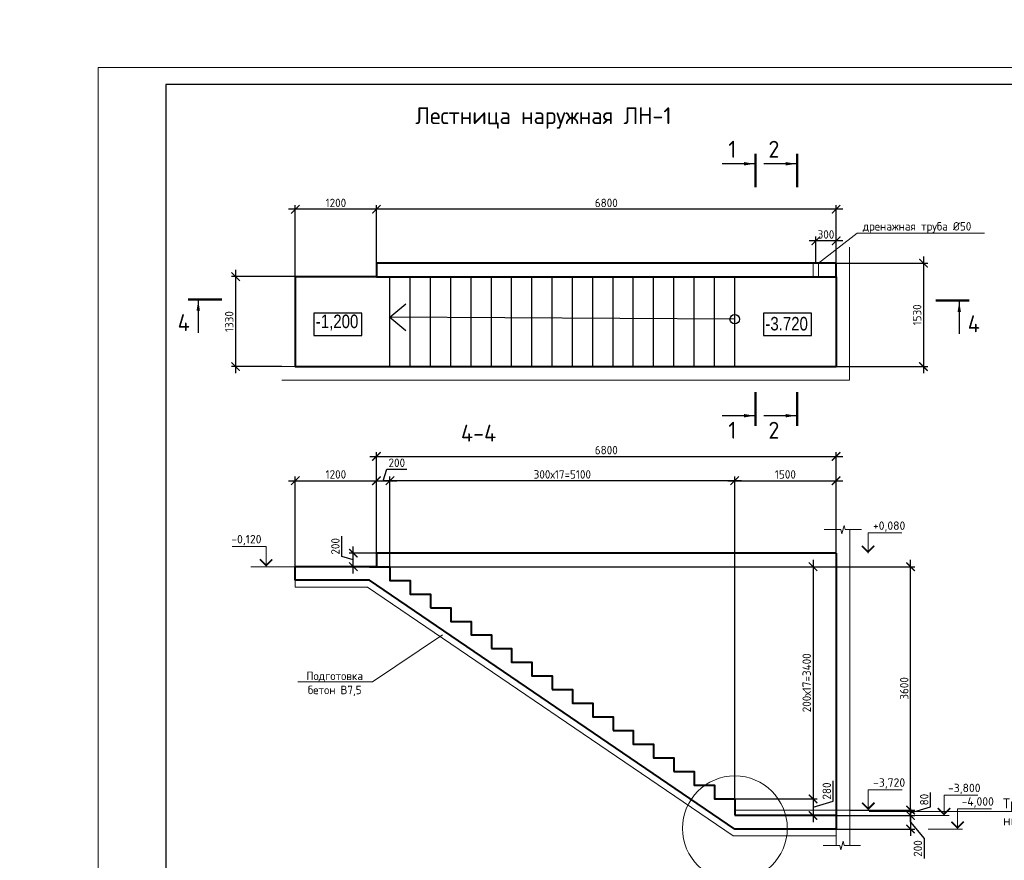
# Model space of a CAD drawing. Header units: millimetres. Extents: x 130535 to 1380046, y -231620 to 121434.
# Tile 51 of 135: x 472372 to 501503, y 10755 to 35624. Entities that reach past the tile are written whole.
import ezdxf
from ezdxf import colors
from ezdxf.entities.mleader import LeaderData, LeaderLine
from ezdxf.enums import TextEntityAlignment as Align
from ezdxf.math import Vec2, Vec3

# ---------------------------------------------------------------- set-up
doc = ezdxf.new("R2010")
doc.units = ezdxf.units.MM
doc.linetypes.add('DASHED', pattern=[7, 5, -2, 0])
doc.layers.get('DEFPOINTS').update_dxf_attribs({"lineweight": 0})
for name, color, linetype, lineweight in [('!PIARENA-KR-ADDITIONAL TEXT_ВЫНОСКИ', 7, 'Continuous', 13), ('РАЗМЕРЫ', 7, 'Continuous', 9), ('Разрез жилая часть$0$Отметки', 7, 'Continuous', 20), ('Символы 0.20', 7, 'Continuous', 20), ('стены монолит', 7, 'Continuous', 40), ('Тонкая', 7, 'Continuous', 20), ('ТОНКИЕ', 7, 'Continuous', 9), ('Штриховая 0.20', 7, 'DASHED', 20)]:
    doc.layers.add(name, color=color, linetype=linetype, lineweight=lineweight)
doc.layers.add('ТОЛСТЫЕ_ОСНОВНЫЕ', color=7, linetype='Continuous')
doc.styles.add('!Main', font='isocpeui.ttf')
doc.styles.add('Century Gothic', font='GOTHIC.TTF')
doc.styles.add('GOST-2.304_Type-B', font='GOST_Common.ttf')
doc.styles.add('ГОСТ', font='isocpeur.TTF')
doc.dimstyles.new('СПДС', dxfattribs={"dimscale": 100, "dimtxt": 2.5, "dimasz": 2.5, "dimexe": 1.25, "dimexo": 0, "dimtad": 1, "dimdec": 0, "dimtxsty": 'GOST-2.304_Type-B', "dimblk": 'ARCHTICK', "dimcen": 2.5, "dimdle": 2, "dimadec": 0, "dimazin": 2, "dimtfac": 0.75, "dimtdec": 0, "dimtmove": 1, "dimatfit": 3, "dimfxl": 1, "dimtolj": 1, "dimarcsym": 1})

# ---------------------------------------------------------------- blocks, each defined once
blk = doc.blocks.new('*U1407')
at = {"layer": 'ТОЛСТЫЕ_ОСНОВНЫЕ'}
blk.add_lwpolyline([(20, 5), (589, 5), (589, 415), (20, 415)], close=True, dxfattribs=at)
at = {"layer": 'ТОНКИЕ'}
blk.add_lwpolyline([(0, 0), (594, 0), (594, 420), (0, 420)], close=True, dxfattribs=at)
blk = doc.blocks.new('*U1408')
at = {"layer": 'ТОЛСТЫЕ_ОСНОВНЫЕ'}
blk.add_lwpolyline([(20, 5), (589, 5), (589, 415), (20, 415)], close=True, dxfattribs=at)
at = {"layer": 'ТОНКИЕ'}
blk.add_lwpolyline([(0, 0), (594, 0), (594, 420), (0, 420)], close=True, dxfattribs=at)
blk = doc.blocks.new('_ArchTick')
at = {"color": 0, "linetype": 'ByBlock', "const_width": 0.15}
blk.add_lwpolyline([(-0.5, -0.5), (0.5, 0.5)], dxfattribs=at)
blk = doc.blocks.new('*D243')
at = {"layer": 'DEFPOINTS', "color": 0, "linetype": 'Continuous', "lineweight": 0, "transparency": 16777216}
for p in [(495031, 12081), (495031, 11681, -350), (498729, 11681)]:
    blk.add_point(p, dxfattribs=at)
at = {"layer": 'РАЗМЕРЫ', "color": 0, "linetype": 'Continuous', "lineweight": -2, "transparency": 16777216}
for p, q in [((498729, 12281), (498729, 11481)), ((495031, 12081), (498854, 12081)), ((495031, 11681), (498854, 11681)), ((498729, 11881), (499135, 11404)), ((499135, 11404), (499135, 10804))]:
    blk.add_line(p, q, dxfattribs=at)
at = {"layer": 'РАЗМЕРЫ', "color": 0, "linetype": 'Continuous', "lineweight": -2, "transparency": 16777216, "xscale": 250, "yscale": 250, "zscale": 250}
for p, rotation in [((498729, 12081), 90), ((498729, 11681), 270)]:
    blk.add_blockref('_ArchTick', p, dxfattribs=dict(at, rotation=rotation))
at = {"layer": 'РАЗМЕРЫ', "color": 0, "linetype": 'Continuous', "lineweight": 0, "transparency": 16777216, "insert": (498947, 11104), "char_height": 250, "attachment_point": 5, "rotation": 90, "style": 'GOST-2.304_Type-B'}
blk.add_mtext('\\A1;200', dxfattribs=at)
blk = doc.blocks.new('*D212')
at = {"layer": 'DEFPOINTS', "color": 0, "linetype": 'Continuous', "lineweight": 0, "transparency": 16777216}
for p in [(495970, 19441, 700), (498729, 19441), (496931, 12241, 767)]:
    blk.add_point(p, dxfattribs=at)
at = {"layer": 'РАЗМЕРЫ', "color": 0, "linetype": 'Continuous', "lineweight": -2, "transparency": 16777216}
for p, q in [((498729, 12041), (498729, 19641)), ((495970, 19441), (498854, 19441)), ((496931, 12241), (498854, 12241))]:
    blk.add_line(p, q, dxfattribs=at)
at = {"layer": 'РАЗМЕРЫ', "color": 0, "linetype": 'Continuous', "lineweight": -2, "transparency": 16777216, "xscale": 250, "yscale": 250, "zscale": 250}
for p, rotation in [((498729, 19441), 90), ((498729, 12241), 270)]:
    blk.add_blockref('_ArchTick', p, dxfattribs=dict(at, rotation=rotation))
at = {"layer": 'РАЗМЕРЫ', "color": 0, "linetype": 'Continuous', "lineweight": 0, "transparency": 16777216, "insert": (498541, 15841), "char_height": 250, "attachment_point": 5, "rotation": 90, "style": 'GOST-2.304_Type-B'}
blk.add_mtext('\\A1;3600', dxfattribs=at)
blk = doc.blocks.new('*D213')
at = {"layer": 'DEFPOINTS', "color": 0, "linetype": 'Continuous', "lineweight": 0, "transparency": 16777216}
for p in [(483327, 21985), (483327, 19441), (493527, 12573)]:
    blk.add_point(p, dxfattribs=at)
at = {"layer": 'РАЗМЕРЫ', "color": 0, "linetype": 'Continuous', "lineweight": -2, "transparency": 16777216}
for p, q in [((493727, 21985), (483127, 21985)), ((483327, 19441), (483327, 22110)), ((493527, 12573), (493527, 22110))]:
    blk.add_line(p, q, dxfattribs=at)
at = {"layer": 'РАЗМЕРЫ', "color": 0, "linetype": 'Continuous', "lineweight": -2, "transparency": 16777216, "xscale": 250, "yscale": 250, "zscale": 250, "rotation": 180}
blk.add_blockref('_ArchTick', (483327, 21985), dxfattribs=at)
at = {"layer": 'РАЗМЕРЫ', "color": 0, "linetype": 'Continuous', "lineweight": -2, "transparency": 16777216, "xscale": 250, "yscale": 250, "zscale": 250}
blk.add_blockref('_ArchTick', (493527, 21985), dxfattribs=at)
at = {"layer": 'РАЗМЕРЫ', "color": 0, "linetype": 'Continuous', "lineweight": 0, "transparency": 16777216, "insert": (488427, 22172), "char_height": 250, "width": 550.09, "attachment_point": 5, "style": 'GOST-2.304_Type-B'}
blk.add_mtext('\\A1;300х17=5100', dxfattribs=at)
blk = doc.blocks.new('*D214')
at = {"layer": 'DEFPOINTS', "color": 0, "linetype": 'Continuous', "lineweight": 0, "transparency": 16777216}
for p in [(482927, 21985), (482927, 19841), (480527, 19441)]:
    blk.add_point(p, dxfattribs=at)
at = {"layer": 'РАЗМЕРЫ', "color": 0, "linetype": 'Continuous', "lineweight": -2, "transparency": 16777216}
for p, q in [((480327, 21985), (483127, 21985)), ((480527, 19441), (480527, 22110)), ((482927, 19841), (482927, 22110))]:
    blk.add_line(p, q, dxfattribs=at)
at = {"layer": 'РАЗМЕРЫ', "color": 0, "linetype": 'Continuous', "lineweight": -2, "transparency": 16777216, "xscale": 250, "yscale": 250, "zscale": 250, "rotation": 180}
blk.add_blockref('_ArchTick', (480527, 21985), dxfattribs=at)
at = {"layer": 'РАЗМЕРЫ', "color": 0, "linetype": 'Continuous', "lineweight": -2, "transparency": 16777216, "xscale": 250, "yscale": 250, "zscale": 250}
blk.add_blockref('_ArchTick', (482927, 21985), dxfattribs=at)
at = {"layer": 'РАЗМЕРЫ', "color": 0, "linetype": 'Continuous', "lineweight": 0, "transparency": 16777216, "insert": (481727, 22172), "char_height": 250, "attachment_point": 5, "style": 'GOST-2.304_Type-B'}
blk.add_mtext('\\A1;1200', dxfattribs=at)
blk = doc.blocks.new('*D215')
at = {"layer": 'DEFPOINTS', "color": 0, "linetype": 'Continuous', "lineweight": 0, "transparency": 16777216}
for p in [(496527, 22703), (482927, 19841), (496527, 19841)]:
    blk.add_point(p, dxfattribs=at)
at = {"layer": 'РАЗМЕРЫ', "color": 0, "linetype": 'Continuous', "lineweight": -2, "transparency": 16777216}
for p, q in [((482927, 19841), (482927, 22828)), ((496527, 19841), (496527, 22828)), ((482727, 22703), (496727, 22703))]:
    blk.add_line(p, q, dxfattribs=at)
at = {"layer": 'РАЗМЕРЫ', "color": 0, "linetype": 'Continuous', "lineweight": -2, "transparency": 16777216, "xscale": 250, "yscale": 250, "zscale": 250, "rotation": 180}
blk.add_blockref('_ArchTick', (482927, 22703), dxfattribs=at)
at = {"layer": 'РАЗМЕРЫ', "color": 0, "linetype": 'Continuous', "lineweight": -2, "transparency": 16777216, "xscale": 250, "yscale": 250, "zscale": 250}
blk.add_blockref('_ArchTick', (496527, 22703), dxfattribs=at)
at = {"layer": 'РАЗМЕРЫ', "color": 0, "linetype": 'Continuous', "lineweight": 0, "transparency": 16777216, "insert": (489727, 22891), "char_height": 250, "attachment_point": 5, "style": 'GOST-2.304_Type-B'}
blk.add_mtext('\\A1;6800', dxfattribs=at)
blk = doc.blocks.new('*D216')
at = {"layer": 'DEFPOINTS', "color": 0, "linetype": 'Continuous', "lineweight": 0, "transparency": 16777216}
for p in [(496527, 21985), (496527, 19841), (493527, 12573)]:
    blk.add_point(p, dxfattribs=at)
at = {"layer": 'РАЗМЕРЫ', "color": 0, "linetype": 'Continuous', "lineweight": -2, "transparency": 16777216}
for p, q in [((493327, 21985), (496727, 21985)), ((493527, 12573), (493527, 22110)), ((496527, 19841), (496527, 22110))]:
    blk.add_line(p, q, dxfattribs=at)
at = {"layer": 'РАЗМЕРЫ', "color": 0, "linetype": 'Continuous', "lineweight": -2, "transparency": 16777216, "xscale": 250, "yscale": 250, "zscale": 250, "rotation": 180}
blk.add_blockref('_ArchTick', (493527, 21985), dxfattribs=at)
at = {"layer": 'РАЗМЕРЫ', "color": 0, "linetype": 'Continuous', "lineweight": -2, "transparency": 16777216, "xscale": 250, "yscale": 250, "zscale": 250}
blk.add_blockref('_ArchTick', (496527, 21985), dxfattribs=at)
at = {"layer": 'РАЗМЕРЫ', "color": 0, "linetype": 'Continuous', "lineweight": 0, "transparency": 16777216, "insert": (495027, 22172), "char_height": 250, "attachment_point": 5, "style": 'GOST-2.304_Type-B'}
blk.add_mtext('\\A1;1500', dxfattribs=at)
blk = doc.blocks.new('_None')
blk = doc.blocks.new('*D217')
at = {"layer": 'DEFPOINTS', "color": 0, "linetype": 'Continuous', "lineweight": 0, "transparency": 16777216}
for p in [(496527, 28422), (496527, 25362), (499111, 25362)]:
    blk.add_point(p, dxfattribs=at)
at = {"layer": 'РАЗМЕРЫ', "color": 0, "linetype": 'Continuous', "lineweight": -2, "transparency": 16777216}
for p, q in [((499111, 28622), (499111, 25162)), ((496527, 28422), (499236, 28422)), ((496527, 25362), (499236, 25362))]:
    blk.add_line(p, q, dxfattribs=at)
at = {"layer": 'РАЗМЕРЫ', "color": 0, "linetype": 'Continuous', "lineweight": -2, "transparency": 16777216, "xscale": 250, "yscale": 250, "zscale": 250}
for p, rotation in [((499111, 28422), 90), ((499111, 25362), 270)]:
    blk.add_blockref('_ArchTick', p, dxfattribs=dict(at, rotation=rotation))
at = {"layer": 'РАЗМЕРЫ', "color": 0, "linetype": 'Continuous', "lineweight": 0, "transparency": 16777216, "insert": (498924, 26892), "char_height": 250, "attachment_point": 5, "rotation": 90, "style": 'GOST-2.304_Type-B'}
blk.add_mtext('\\A1;1530', dxfattribs=at)
blk = doc.blocks.new('*D218')
at = {"layer": 'DEFPOINTS', "color": 0, "linetype": 'Continuous', "lineweight": 0, "transparency": 16777216}
for p in [(482927, 30016), (482927, 28422), (496527, 28222)]:
    blk.add_point(p, dxfattribs=at)
at = {"layer": 'РАЗМЕРЫ', "color": 0, "linetype": 'Continuous', "lineweight": -2, "transparency": 16777216}
for p, q in [((496727, 30016), (482727, 30016)), ((482927, 28422), (482927, 30141)), ((496527, 28222), (496527, 30141))]:
    blk.add_line(p, q, dxfattribs=at)
at = {"layer": 'РАЗМЕРЫ', "color": 0, "linetype": 'Continuous', "lineweight": -2, "transparency": 16777216, "xscale": 250, "yscale": 250, "zscale": 250, "rotation": 180}
blk.add_blockref('_ArchTick', (482927, 30016), dxfattribs=at)
at = {"layer": 'РАЗМЕРЫ', "color": 0, "linetype": 'Continuous', "lineweight": -2, "transparency": 16777216, "xscale": 250, "yscale": 250, "zscale": 250}
blk.add_blockref('_ArchTick', (496527, 30016), dxfattribs=at)
at = {"layer": 'РАЗМЕРЫ', "color": 0, "linetype": 'Continuous', "lineweight": 0, "transparency": 16777216, "insert": (489727, 30204), "char_height": 250, "attachment_point": 5, "style": 'GOST-2.304_Type-B'}
blk.add_mtext('\\A1;6800', dxfattribs=at)
blk = doc.blocks.new('*D244')
at = {"layer": 'DEFPOINTS', "color": 0, "linetype": 'Continuous', "lineweight": 0, "transparency": 16777216}
for p in [(480527, 30016), (482927, 28422), (480527, 28022)]:
    blk.add_point(p, dxfattribs=at)
at = {"layer": 'РАЗМЕРЫ', "color": 0, "linetype": 'Continuous', "lineweight": -2, "transparency": 16777216}
for p, q in [((483127, 30016), (480327, 30016)), ((480527, 28022), (480527, 30141)), ((482927, 28422), (482927, 30141))]:
    blk.add_line(p, q, dxfattribs=at)
at = {"layer": 'РАЗМЕРЫ', "color": 0, "linetype": 'Continuous', "lineweight": -2, "transparency": 16777216, "xscale": 250, "yscale": 250, "zscale": 250, "rotation": 180}
blk.add_blockref('_ArchTick', (480527, 30016), dxfattribs=at)
at = {"layer": 'РАЗМЕРЫ', "color": 0, "linetype": 'Continuous', "lineweight": -2, "transparency": 16777216, "xscale": 250, "yscale": 250, "zscale": 250}
blk.add_blockref('_ArchTick', (482927, 30016), dxfattribs=at)
at = {"layer": 'РАЗМЕРЫ', "color": 0, "linetype": 'Continuous', "lineweight": 0, "transparency": 16777216, "insert": (481727, 30204), "char_height": 250, "attachment_point": 5, "style": 'GOST-2.304_Type-B'}
blk.add_mtext('\\A1;1200', dxfattribs=at)
blk = doc.blocks.new('*D245')
at = {"layer": 'DEFPOINTS', "color": 0, "linetype": 'Continuous', "lineweight": 0, "transparency": 16777216}
for p in [(480527, 28022), (478759, 25362), (480128, 25362, -700)]:
    blk.add_point(p, dxfattribs=at)
at = {"layer": 'РАЗМЕРЫ', "color": 0, "linetype": 'Continuous', "lineweight": -2, "transparency": 16777216}
for p, q in [((480527, 28022), (478634, 28022)), ((478759, 28222), (478759, 25162)), ((480128, 25362), (478634, 25362))]:
    blk.add_line(p, q, dxfattribs=at)
at = {"layer": 'РАЗМЕРЫ', "color": 0, "linetype": 'Continuous', "lineweight": -2, "transparency": 16777216, "xscale": 250, "yscale": 250, "zscale": 250}
for p, rotation in [((478759, 28022), 90), ((478759, 25362), 270)]:
    blk.add_blockref('_ArchTick', p, dxfattribs=dict(at, rotation=rotation))
at = {"layer": 'РАЗМЕРЫ', "color": 0, "linetype": 'Continuous', "lineweight": 0, "transparency": 16777216, "insert": (478572, 26692), "char_height": 250, "attachment_point": 5, "rotation": 90, "style": 'GOST-2.304_Type-B'}
blk.add_mtext('\\A1;1330', dxfattribs=at)
blk = doc.blocks.new('*D246')
at = {"layer": 'DEFPOINTS', "color": 0, "linetype": 'Continuous', "lineweight": 0, "transparency": 16777216}
for p in [(482243, 19841), (482927, 19841), (482927, 19441)]:
    blk.add_point(p, dxfattribs=at)
at = {"layer": 'РАЗМЕРЫ', "color": 0, "linetype": 'Continuous', "lineweight": -2, "transparency": 16777216}
for p, q in [((481899, 19744), (481899, 20344)), ((482927, 19841), (482118, 19841)), ((482243, 19241), (482243, 20041)), ((482243, 19641), (481899, 19744)), ((482927, 19441), (482118, 19441))]:
    blk.add_line(p, q, dxfattribs=at)
at = {"layer": 'РАЗМЕРЫ', "color": 0, "linetype": 'Continuous', "lineweight": -2, "transparency": 16777216, "xscale": 250, "yscale": 250, "zscale": 250}
for p, rotation in [((482243, 19841), 90), ((482243, 19441), 270)]:
    blk.add_blockref('_ArchTick', p, dxfattribs=dict(at, rotation=rotation))
at = {"layer": 'РАЗМЕРЫ', "color": 0, "linetype": 'Continuous', "lineweight": 0, "transparency": 16777216, "insert": (481712, 20044), "char_height": 250, "attachment_point": 5, "rotation": 90, "style": 'GOST-2.304_Type-B'}
blk.add_mtext('\\A1;200', dxfattribs=at)
blk = doc.blocks.new('*D247')
at = {"layer": 'DEFPOINTS', "color": 0, "linetype": 'Continuous', "lineweight": 0, "transparency": 16777216}
for p in [(482927, 19441), (493531, 12573), (495845, 12573)]:
    blk.add_point(p, dxfattribs=at)
at = {"layer": 'РАЗМЕРЫ', "color": 0, "linetype": 'Continuous', "lineweight": -2, "transparency": 16777216}
for p, q in [((495845, 19641), (495845, 12373)), ((482927, 19441), (495970, 19441)), ((493531, 12573), (495970, 12573))]:
    blk.add_line(p, q, dxfattribs=at)
at = {"layer": 'РАЗМЕРЫ', "color": 0, "linetype": 'Continuous', "lineweight": -2, "transparency": 16777216, "xscale": 250, "yscale": 250, "zscale": 250}
for p, rotation in [((495845, 19441), 90), ((495845, 12573), 270)]:
    blk.add_blockref('_ArchTick', p, dxfattribs=dict(at, rotation=rotation))
at = {"layer": 'РАЗМЕРЫ', "color": 0, "linetype": 'Continuous', "lineweight": 0, "transparency": 16777216, "insert": (495657, 16007), "char_height": 250, "attachment_point": 5, "rotation": 90, "style": 'GOST-2.304_Type-B'}
blk.add_mtext('\\A1;200х17=3400', dxfattribs=at)
blk = doc.blocks.new('*D248')
at = {"layer": 'DEFPOINTS', "color": 0, "linetype": 'Continuous', "lineweight": 0, "transparency": 16777216}
for p in [(495927, 29083), (495927, 28422), (496527, 28422)]:
    blk.add_point(p, dxfattribs=at)
at = {"layer": 'РАЗМЕРЫ', "color": 0, "linetype": 'Continuous', "lineweight": -2, "transparency": 16777216}
for p, q in [((495927, 28422), (495927, 29208)), ((496527, 28422), (496527, 29208)), ((496727, 29083), (495727, 29083))]:
    blk.add_line(p, q, dxfattribs=at)
at = {"layer": 'РАЗМЕРЫ', "color": 0, "linetype": 'Continuous', "lineweight": -2, "transparency": 16777216, "xscale": 250, "yscale": 250, "zscale": 250, "rotation": 180}
blk.add_blockref('_ArchTick', (495927, 29083), dxfattribs=at)
at = {"layer": 'РАЗМЕРЫ', "color": 0, "linetype": 'Continuous', "lineweight": -2, "transparency": 16777216, "xscale": 250, "yscale": 250, "zscale": 250}
blk.add_blockref('_ArchTick', (496527, 29083), dxfattribs=at)
at = {"layer": 'РАЗМЕРЫ', "color": 0, "linetype": 'Continuous', "lineweight": 0, "transparency": 16777216, "insert": (496227, 29271), "char_height": 250, "attachment_point": 5, "style": 'GOST-2.304_Type-B'}
blk.add_mtext('\\A1;300', dxfattribs=at)
blk = doc.blocks.new('*D219')
at = {"layer": 'DEFPOINTS', "color": 0, "linetype": 'Continuous', "lineweight": 0, "transparency": 16777216}
for p in [(483327, 21985), (482927, 19841), (483327, 19841)]:
    blk.add_point(p, dxfattribs=at)
at = {"layer": 'РАЗМЕРЫ', "color": 0, "linetype": 'Continuous', "lineweight": -2, "transparency": 16777216}
for p, q in [((483127, 21985), (483230, 22328)), ((483230, 22328), (483830, 22328)), ((482727, 21985), (483527, 21985)), ((482927, 19841), (482927, 22110)), ((483327, 19841), (483327, 22110))]:
    blk.add_line(p, q, dxfattribs=at)
at = {"layer": 'РАЗМЕРЫ', "color": 0, "linetype": 'Continuous', "lineweight": -2, "transparency": 16777216, "xscale": 250, "yscale": 250, "zscale": 250, "rotation": 180}
blk.add_blockref('_ArchTick', (482927, 21985), dxfattribs=at)
at = {"layer": 'РАЗМЕРЫ', "color": 0, "linetype": 'Continuous', "lineweight": -2, "transparency": 16777216, "xscale": 250, "yscale": 250, "zscale": 250}
blk.add_blockref('_ArchTick', (483327, 21985), dxfattribs=at)
at = {"layer": 'РАЗМЕРЫ', "color": 0, "linetype": 'Continuous', "lineweight": 0, "transparency": 16777216, "insert": (483530, 22516), "char_height": 250, "attachment_point": 5, "style": 'GOST-2.304_Type-B'}
blk.add_mtext('\\A1;200', dxfattribs=at)
blk = doc.blocks.new('*D455')
at = {"layer": 'DEFPOINTS', "color": 0, "linetype": 'Continuous', "lineweight": 0, "transparency": 16777216}
for p in [(493531, 12573), (493531, 12081), (495845, 12081)]:
    blk.add_point(p, dxfattribs=at)
at = {"layer": 'РАЗМЕРЫ', "color": 0, "linetype": 'Continuous', "lineweight": -2, "transparency": 16777216}
for p, q in [((496439, 12505), (496439, 13105)), ((493531, 12573), (495970, 12573)), ((495845, 12773), (495845, 11881)), ((495845, 12327), (496439, 12505)), ((493531, 12081), (495970, 12081))]:
    blk.add_line(p, q, dxfattribs=at)
at = {"layer": 'РАЗМЕРЫ', "color": 0, "linetype": 'Continuous', "lineweight": -2, "transparency": 16777216, "xscale": 250, "yscale": 250, "zscale": 250}
for p, rotation in [((495845, 12573), 90), ((495845, 12081), 270)]:
    blk.add_blockref('_ArchTick', p, dxfattribs=dict(at, rotation=rotation))
at = {"layer": 'РАЗМЕРЫ', "color": 0, "linetype": 'Continuous', "lineweight": 0, "transparency": 16777216, "insert": (496251, 12805), "char_height": 250, "attachment_point": 5, "rotation": 90, "style": 'GOST-2.304_Type-B'}
blk.add_mtext('\\A1;280', dxfattribs=at)
blk = doc.blocks.new('*D483')
at = {"layer": 'DEFPOINTS', "color": 0, "linetype": 'Continuous', "lineweight": 0, "transparency": 16777216}
for p in [(496942, 12241, -700), (498729, 12241), (496942, 12081, 350)]:
    blk.add_point(p, dxfattribs=at)
at = {"layer": 'РАЗМЕРЫ', "color": 0, "linetype": 'Continuous', "lineweight": -2, "transparency": 16777216}
for p, q in [((499322, 12339), (499322, 12764)), ((496942, 12241), (498854, 12241)), ((498729, 11881), (498729, 12441)), ((498729, 12161), (499322, 12339)), ((496942, 12081), (498854, 12081))]:
    blk.add_line(p, q, dxfattribs=at)
at = {"layer": 'РАЗМЕРЫ', "color": 0, "linetype": 'Continuous', "lineweight": -2, "transparency": 16777216, "xscale": 250, "yscale": 250, "zscale": 250}
for p, rotation in [((498729, 12241), 90), ((498729, 12081), 270)]:
    blk.add_blockref('_ArchTick', p, dxfattribs=dict(at, rotation=rotation))
at = {"layer": 'РАЗМЕРЫ', "color": 0, "linetype": 'Continuous', "lineweight": 0, "transparency": 16777216, "insert": (499135, 12551), "char_height": 250, "attachment_point": 5, "rotation": 90, "style": 'GOST-2.304_Type-B'}
blk.add_mtext('\\A1;80', dxfattribs=at)

msp = doc.modelspace()

# ---------------------------------------------------------------- linework, layer by layer
at = {"linetype": 'Continuous', "lineweight": 25, "transparency": 33554687}
for p, q in [((483326.6, 25361.7, -700), (483326.6, 28021.7)), ((483926.6, 25361.7, -700), (483926.6, 28021.7)), ((484526.6, 25361.7, -700), (484526.6, 28021.7)), ((485126.6, 25361.7, -700), (485126.6, 28021.7)), ((485726.6, 25361.7, -700), (485726.6, 28021.7)), ((486326.6, 25361.7, -700), (486326.6, 28021.7)), ((486926.6, 25361.7, -700), (486926.6, 28021.7)), ((487526.6, 25361.7, -700), (487526.6, 28021.7)), ((488126.6, 25361.7, -700), (488126.6, 28021.7)), ((488726.6, 25361.7, -700), (488726.6, 28021.7)), ((489326.6, 25361.7, -700), (489326.6, 28021.7)), ((489926.6, 25361.7, -700), (489926.6, 28021.7)), ((490526.6, 25361.7, -700), (490526.6, 28021.7)), ((491126.6, 25361.7, -700), (491126.6, 28021.7)), ((491726.6, 25361.7, -700), (491726.6, 28021.7, 0)), ((492326.6, 25361.7, -700), (492326.6, 28021.7, 0)), ((492926.6, 25361.7, -700), (492926.6, 28021.7)), ((493526.6, 25361.7, -700), (493526.6, 28021.7)), ((483326.6, 26824.4, -273.9), (483793.8, 27216.5, -273.9)), ((483326.6, 26824.4, -273.9), (483793.8, 26432.3, -273.9)), ((493526.6, 26761.7), (483326.6, 26824.4, -273.9)), ((482926.6, 25361.7, -700), (493526.6, 25361.7, -700))]:
    msp.add_line(p, q, dxfattribs=at)
for points in [[(481076.9, 26278.6), (482499.4, 26278.6), (482499.4, 26945.3), (481076.9, 26945.3), (481076.9, 26278.6)], [(494377.9, 26278.6), (495800.4, 26278.6), (495800.4, 26945.3), (494377.9, 26945.3), (494377.9, 26278.6)]]:
    msp.add_lwpolyline(points, dxfattribs=at)
msp.add_circle((493526.6, 26761.7), 140, dxfattribs=at)
at = {"layer": 'РАЗМЕРЫ', "linetype": 'Continuous', "lineweight": 0}
for p, q in [((496526.6, 25361.7), (496526.6, 28896.8)), ((496926.6, 24961.7, -700), (496926.6, 28896.8)), ((480127.9, 25361.7, -700), (499100.6, 25361.7, -700)), ((480127.9, 24961.7, -700), (496926.6, 24961.7, -700)), ((496531.1, 20539.1), (496531.1, 11192.8, -700)), ((496931.1, 20539.1, 700), (496931.1, 11192.8)), ((480526.7, 19440.8), (480526.7, 19680.8)), ((479511.9, 19440.8), (479211, 19440.8)), ((479457.1, 19440.8), (480526.7, 19440.8)), ((496931.1, 12240.8, -700), (493526.5, 12240.8))]:
    msp.add_line(p, q, dxfattribs=at)
at = {"layer": 'РАЗМЕРЫ', "color": 0, "linetype": 'Continuous', "lineweight": 18}
msp.add_line((480526.7, 18840.8), (480526.7, 19040.8), dxfattribs=at)
at = {"layer": 'РАЗМЕРЫ', "linetype": 'Continuous', "lineweight": 0}
msp.add_circle((493531.1, 11700.8), 1551.3, dxfattribs=at)
at = {"layer": 'Символы 0.20', "color": 1, "linetype": 'Continuous', "lineweight": 20, "ltscale": 100}
for p, q in [((497474.1, 20440.8), (498474.1, 20440.8)), ((479661.9, 20040.8), (478661.9, 20040.8)), ((497478.6, 12840.8), (498478.6, 12840.8)), ((499719.7, 12680.8), (500719.7, 12680.8)), ((500119.7, 12280.8), (501119.7, 12280.8)), ((498853.6, 12080.8), (499719.7, 12080.8)), ((499253.6, 11680.8), (500119.7, 11680.8))]:
    msp.add_line(p, q, dxfattribs=at)
at = {"layer": 'Символы 0.20', "color": 1, "linetype": 'Continuous', "lineweight": 20, "ltscale": 10000}
for p, q in [((479511.9, 19440.8), (479811.9, 19440.8)), ((499869.7, 12080.8), (499569.7, 12080.8)), ((500269.7, 11680.8), (499969.7, 11680.8))]:
    msp.add_line(p, q, dxfattribs=at)
for points in [[(497474.1, 19840.8), (497474.1, 20440.8)], [(479661.9, 19440.8), (479661.9, 20040.8)], [(497478.6, 12240.8), (497478.6, 12840.8)], [(499719.7, 12080.8), (499719.7, 12680.8)], [(500119.7, 11680.8), (500119.7, 12280.8)]]:
    msp.add_lwpolyline(points, dxfattribs=at)
at = {"layer": 'Символы 0.20', "color": 1, "linetype": 'Continuous', "lineweight": 20, "ltscale": 10000, "const_width": 50}
for points in [[(497291.7, 20058.5), (497474.1, 19876.2), (497656.4, 20058.5)], [(479844.2, 19658.5), (479661.9, 19476.2), (479479.5, 19658.5)], [(497296.3, 12458.5), (497478.6, 12276.2), (497660.9, 12458.5)], [(499537.3, 12298.5), (499719.7, 12116.2), (499902, 12298.5)], [(499937.4, 11898.5), (500119.7, 11716.2), (500302, 11898.5)]]:
    msp.add_lwpolyline(points, dxfattribs=at)
at = {"layer": 'стены монолит', "ltscale": 100}
for p, q in [((496526.6, 28021.7, -700), (496526.6, 25361.7)), ((496526.6, 19840.8), (482926.6, 19840.8)), ((482926.6, 19840.8), (482926.6, 19440.8)), ((496526.6, 19840.8), (496531.1, 11680.8)), ((482926.6, 19440.8), (480526.7, 19440.8)), ((480526.7, 19040.8), (480526.7, 19440.8)), ((482726.5, 19040.8), (480526.7, 19040.8)), ((493531.1, 11680.8), (482726.5, 19040.8)), ((496531.1, 12080.8, 700), (493531.1, 12080.8)), ((496531.1, 11680.8), (493531.1, 11680.8))]:
    msp.add_line(p, q, dxfattribs=at)
at = {"layer": 'стены монолит', "color": 0, "lineweight": 18, "ltscale": 100}
for p, q in [((482664.7, 18840.8), (480526.7, 18840.8)), ((493477.6, 11480.8), (482664.7, 18840.8)), ((496531.1, 11480.8), (493477.6, 11480.8))]:
    msp.add_line(p, q, dxfattribs=at)
at = {"layer": 'стены монолит', "ltscale": 100}
msp.add_lwpolyline([(496526.6, 28421.7), (482926.6, 28421.7), (482926.6, 28021.7), (496526.6, 28021.7)], close=True, dxfattribs=at)
for points in [[(482926.6, 28021.7), (480526.6, 28021.7), (480526.6, 25361.7), (496526.6, 25361.7)], [(482726.5, 19440.8), (483326.5, 19440.8), (483326.5, 19036.8), (483926.5, 19036.8), (483926.5, 18632.8), (484526.5, 18632.8), (484526.5, 18228.8)], [(484526.5, 18228.8), (485126.5, 18228.8), (485126.5, 17824.8), (485726.5, 17824.8), (485726.5, 17420.8), (486326.5, 17420.8), (486326.5, 17016.8)], [(486326.5, 17016.8), (486926.5, 17016.8), (486926.5, 16612.8), (487526.5, 16612.8), (487526.5, 16208.8), (488126.5, 16208.8), (488126.5, 15804.8)], [(488126.5, 15804.8), (488726.5, 15804.8), (488726.5, 15400.8), (489326.5, 15400.8), (489326.5, 14996.8), (489926.5, 14996.8), (489926.5, 14592.8)], [(489926.5, 14592.8), (490526.5, 14592.8), (490526.5, 14188.8), (491126.5, 14188.8), (491126.5, 13784.8), (491726.5, 13784.8), (491726.5, 13380.8)], [(491726.5, 13380.8), (492326.5, 13380.8), (492326.5, 12976.8), (492926.5, 12976.8), (492926.5, 12572.8), (493526.5, 12572.8), (493526.5, 12088.8)]]:
    msp.add_lwpolyline(points, dxfattribs=at)
at = {"layer": 'Тонкая', "elevation": 700}
msp.add_lwpolyline([(497282, 20539.1), (497207, 20539.1), (496792.3, 20539.1), (496761, 20664.1), (496698.5, 20414.1), (496667.3, 20539.1), (496252.5, 20539.1), (496177.5, 20539.1)], dxfattribs=at)
at = {"layer": 'Тонкая'}
msp.add_lwpolyline([(497253.3, 11192.8), (497178.3, 11192.8), (496763.5, 11192.8), (496732.2, 11317.8), (496669.7, 11067.8), (496638.5, 11192.8), (496223.7, 11192.8), (496148.7, 11192.8)], dxfattribs=at)
at = {"layer": 'ТОНКИЕ', "linetype": 'Continuous', "lineweight": 25, "ltscale": 200}
for p, q in [((494106.3, 31361.3), (493156.3, 31361.3)), ((495336.4, 31361.3), (494386.4, 31361.3)), ((477655.3, 27313.3), (477655.3, 26363.3)), ((500170.5, 27278.3), (500170.5, 26328.3)), ((494106.3, 23908.3), (493156.3, 23908.3)), ((495336.4, 23908.3), (494386.4, 23908.3))]:
    msp.add_line(p, q, dxfattribs=at)
at = {"layer": 'ТОНКИЕ', "linetype": 'Continuous', "lineweight": 25, "ltscale": 200, "const_width": 70}
for points in [[(494141.3, 31661.3), (494141.3, 30661.3)], [(495371.4, 31661.3), (495371.4, 30661.3)], [(477355.3, 27348.3), (478355.3, 27348.3)], [(500470.5, 27313.3), (499470.5, 27313.3)], [(494141.3, 23608.3), (494141.3, 24608.3)], [(495371.4, 23608.3), (495371.4, 24608.3)]]:
    msp.add_lwpolyline(points, dxfattribs=at)
at = {"layer": 'ТОНКИЕ', "linetype": 'Continuous', "lineweight": 25, "ltscale": 200}
for points in [[(494106.3, 31361.3), (493805.8, 31411.6), (493805.8, 31311)], [(495336.4, 31361.3), (495035.9, 31411.6), (495035.9, 31311)], [(477655.3, 27313.3), (477605.1, 27012.9), (477705.6, 27012.9)], [(500170.5, 27278.3), (500120.2, 26977.9), (500220.7, 26977.9)], [(494106.3, 23908.3), (493805.8, 23958.6), (493805.8, 23858.1)], [(495336.4, 23908.3), (495035.9, 23958.6), (495035.9, 23858.1)]]:
    msp.add_solid(points, dxfattribs=at)
at = {"layer": 'Штриховая 0.20'}
msp.add_lwpolyline([(495851.6, 28421.7), (495851.6, 28021.7), (496001.6, 28021.7), (496001.6, 28421.7)], close=True, dxfattribs=at)

# ---------------------------------------------------------------- block references
at = {"xscale": 100, "yscale": 100, "zscale": 100}
for name in ['*U1407', '*U1408']:
    msp.add_blockref(name, (474692.4, -7790.1), dxfattribs=at)

# ---------------------------------------------------------------- texts
at = {"linetype": 'Continuous', "lineweight": 25, "transparency": 33554687, "char_height": 400, "width": 1478.138, "attachment_point": 7, "style": 'Century Gothic'}
for s, insert in [('{\\W0.83;-1,200}', (481132.5, 26425.3)), ('{\\W0.83;-3.720}', (494433.5, 26425.3))]:
    msp.add_mtext(s, dxfattribs=dict(at, insert=insert))
at = {"layer": 'Разрез жилая часть$0$Отметки', "linetype": 'Continuous', "lineweight": 25, "ltscale": 100, "style": 'ГОСТ'}
for s, p in [('+0,080', (497616.6, 20530.8)), ('-0,120', (478631.9, 20130.8)), ('-3,720', (497621.1, 12930.8)), ('-3,800', (499837.2, 12770.8)), ('-4,000', (500237.2, 12370.8))]:
    msp.add_text(s, height=250, dxfattribs=at).set_placement(p)
at = {"layer": 'ТОНКИЕ', "linetype": 'Continuous', "lineweight": 0, "style": 'GOST-2.304_Type-B'}
msp.add_text('4-4', height=500, dxfattribs=at).set_placement((485948.7, 23391.6), align=Align.MIDDLE_CENTER)
at = {"layer": 'ТОНКИЕ', "linetype": 'Continuous', "lineweight": 0, "insert": (487866, 32716), "char_height": 500, "width": 8130, "attachment_point": 5, "style": 'GOST-2.304_Type-B'}
msp.add_mtext('{\\C0;Лестница наружная ЛН-1}', dxfattribs=at)
at = {"layer": 'ТОНКИЕ', "linetype": 'Continuous', "lineweight": 0, "char_height": 500, "attachment_point": 5, "style": 'GOST-2.304_Type-B'}
for s, insert in [('2', (494686.4, 31791.3)), ('1', (493456.3, 31791.3)), ('4', (477225.3, 26663.3)), ('4', (500600.5, 26628.3)), ('1', (493456.3, 23478.3)), ('2', (494686.4, 23478.3))]:
    msp.add_mtext_dynamic_manual_height_columns(s, width=723.88, gutter_width=25, heights=[0], dxfattribs=dict(at, insert=insert))

# ---------------------------------------------------------------- dimensions: what is measured, and where the dimension line sits
at = {"layer": 'РАЗМЕРЫ', "linetype": 'Continuous', "lineweight": 0}
for base, p1, p2, override, picture, middle in [((480526.6, 30016.4), (482926.6, 28421.7), (480526.6, 28021.7), {"dimlfac": 0.5}, '*D244', (481726.6, 30203.9)), ((482926.6, 30016.4), (496526.6, 28221.7), (482926.6, 28421.7), {"dimlfac": 0.5}, '*D218', (489726.6, 30203.9)), ((495926.6, 29083.3), (496526.6, 28421.7), (495926.6, 28421.7), {"dimlfac": 0.5}, '*D248', (496226.6, 29270.8)), ((483326.5, 21984.5), (482926.6, 19840.8), (483326.5, 19840.8), {"dimlfac": 0.5, "dimrnd": 5}, '*D219', (483292.2, 22515.8))]:
    dim = msp.add_linear_dim(base=base, p1=p1, p2=p2, dimstyle='СПДС', override=override, dxfattribs=at)
    dim.commit()
    dim.dimension.update_dxf_attribs({"geometry": picture, "text_midpoint": middle})
for base, p1, p2, angle, override, picture, middle in [((499111.4, 25361.7), (496526.6, 28421.7), (496526.6, 25361.7), 90, {"dimlfac": 0.5}, '*D217', (498923.9, 26891.7)), ((478759.3, 25361.7), (480526.6, 28021.7), (480127.9, 25361.7, -700), 90, {"dimlfac": 0.5}, '*D245', (478571.8, 26691.7)), ((496526.6, 22703.3), (482926.6, 19840.8), (496526.6, 19840.8), 180, {"dimlfac": 0.5, "dimrnd": 5}, '*D215', (489726.6, 22890.8)), ((482926.6, 21984.5), (480526.7, 19440.8), (482926.6, 19840.8), 180, {"dimlfac": 0.5, "dimrnd": 5}, '*D214', (481726.6, 22172)), ((496526.6, 21984.5), (493526.5, 12572.8), (496526.6, 19840.8), 180, {"dimlfac": 0.5, "dimrnd": 5}, '*D216', (495026.5, 22172)), ((482243.1, 19840.8), (482926.6, 19440.8), (482926.6, 19840.8), 90, {"dimlfac": 0.5, "dimrnd": 5}, '*D246', (481711.8, 19806.4)), ((498728.6, 19440.8, -700), (496931.1, 12240.8, 66.5), (495970, 19440.8), 90, {"dimlfac": 0.5}, '*D212', (498541.1, 15840.8, -700)), ((498728.6, 12240.8), (496942.3, 12080.8, 350), (496942.3, 12240.8, -700), 90, {"dimlfac": 0.5}, '*D483', (499134.8, 12401.4))]:
    dim = msp.add_linear_dim(base=base, p1=p1, p2=p2, angle=angle, dimstyle='СПДС', override=override, dxfattribs=at)
    dim.commit()
    dim.dimension.update_dxf_attribs({"geometry": picture, "text_midpoint": middle})
for base, p1, p2, angle, text, override, picture, middle in [((483326.5, 21984.5), (493526.5, 12572.8), (483326.5, 19440.8), 180, '300х17=<>', {"dimlfac": 0.5, "dimrnd": 5}, '*D213', (488426.5, 22172)), ((495845, 12572.8), (482926.6, 19440.8), (493531.1, 12572.8), 90, '200х17=3400', {"dimlfac": 0.5}, '*D247', (495657.5, 16006.8)), ((495845, 12080.8), (493531.1, 12572.8), (493531.1, 12080.8), 90, '280', {"dimlfac": 0.5}, '*D455', (496251.2, 12567.4))]:
    dim = msp.add_linear_dim(base=base, p1=p1, p2=p2, angle=angle, text=text, dimstyle='СПДС', override=override, dxfattribs=at)
    dim.commit()
    dim.dimension.update_dxf_attribs({"geometry": picture, "text_midpoint": middle})
dim = msp.add_linear_dim(base=(498728.6, 11680.8, 350), p1=(495031.1, 12080.8, 350), p2=(495031.1, 11680.8), angle=90, dimstyle='СПДС', override={"dimlfac": 0.5}, dxfattribs=at)
dim.commit()
dim.dimension.update_dxf_attribs({"geometry": '*D243', "text_midpoint": (499134.8, 11341.3, 350), "dimtype": 160})

# ---------------------------------------------------------------- leaders
at = {"layer": '!PIARENA-KR-ADDITIONAL TEXT_ВЫНОСКИ', "ltscale": 30}
ml = msp.add_multileader_mtext('Standard', dxfattribs=at)
ml.set_content('{\\fISOCPEUR|b0|i0|c0|p34;\\C256;поз.2 нижняя %%c10 А500С, шаг 200х200\\P поз.1   верхняя %%c10 А500С, шаг 200х200\\Pфоновая арматура, раскладку начинать \\Pвдоль цифровых осей}', color=3, style='!Main')
ml.set_leader_properties(color=256, linetype='ByLayer', lineweight=-1)
ml.build(insert=Vec2(0, 0))
ml.multileader.update_dxf_attribs({"text_left_attachment_type": 6, "text_right_attachment_type": 6, "dogleg_length": 0.339, "arrow_head_size": 160000, "scale": 100})
ctx = ml.context
ctx.base_point, ctx.scale, ctx.char_height, ctx.arrow_head_size, ctx.landing_gap_size, ctx.plane_origin = Vec3(817359.6, 17503.3), 100, 250, 160000, 0, Vec3(823407.5, 13210.4)
ctx.left_attachment, ctx.right_attachment, ctx.text_align_type = 6, 6, 1
notes = []
notes.append((ctx, [(0, (1, 1, 0), (823868.6, 17503.3), (-1, 0), 33.9, [(0, [(825874.7, 16893)], 0, [])])]))
ctx.mtext.insert, ctx.mtext.width, ctx.mtext.alignment, ctx.mtext.flow_direction = Vec3(820597.1, 17828.3), 10171.308, 2, 5
at = {"layer": 'Символы 0.20'}
ml = msp.add_multileader_mtext('Standard', dxfattribs=at)
ml.set_content('дренажная труба %%C50', color=256, style='GOST-2.304_Type-B')
ml.set_leader_properties(color=256, linetype='ByLayer', lineweight=-1)
ml.set_arrow_properties(name='NONE')
ml.build(insert=Vec2(0, 0))
ml.multileader.update_dxf_attribs({"text_left_attachment_type": 6, "text_right_attachment_type": 6, "dogleg_length": 1, "arrow_head_size": 18, "scale": 20})
ctx = ml.context
ctx.base_point, ctx.scale, ctx.char_height, ctx.arrow_head_size, ctx.landing_gap_size, ctx.plane_origin = Vec3(497251.4, 29310.7), 20, 250, 18, 9, Vec3(492802.5, 23441)
ctx.left_attachment, ctx.right_attachment, ctx.text_align_type = 6, 6, 1
notes.append((ctx, [(1, (1, 1, 0), (497150.4, 29310.7), (1, 0), 101, [(0, [(496001.6, 28421.7)], 0, [])])]))
ctx.mtext.insert, ctx.mtext.alignment, ctx.mtext.flow_direction = Vec3(498921, 29635.7), 2, 5
ml = msp.add_multileader_mtext('Standard', dxfattribs=at)
ml.set_content('Подготовка\\Pбетон В7,5', color=256, style='GOST-2.304_Type-B')
ml.set_leader_properties(color=256, linetype='ByLayer', lineweight=-1)
ml.set_arrow_properties(name='NONE')
ml.build(insert=Vec2(0, 0))
ml.multileader.update_dxf_attribs({"text_left_attachment_type": 6, "text_right_attachment_type": 6, "dogleg_length": 1, "arrow_head_size": 36, "scale": 20})
ctx = ml.context
ctx.base_point, ctx.scale, ctx.char_height, ctx.arrow_head_size, ctx.landing_gap_size, ctx.plane_origin = Vec3(480775.2, 16036), 20, 250, 36, 18, Vec3(478157.5, 21057.2)
ctx.left_attachment, ctx.right_attachment, ctx.text_align_type = 6, 6, 1
notes.append((ctx, [(0, (1, 1, 0), (482811.2, 16036), (-1, 0), 200, [(0, [(484886.4, 17429.4)], 0, [])])]))
ctx.mtext.insert, ctx.mtext.alignment, ctx.mtext.flow_direction = Vec3(481693.2, 16336), 2, 5
at = {"layer": 'Символы 0.20', "ltscale": 100}
ml = msp.add_multileader_mtext('Standard', dxfattribs=at)
ml.set_content('Труба Тр\\Pниз трубы на 50 мм выше верха плиты', color=256, style='ГОСТ')
ml.set_leader_properties(color=256, linetype='ByLayer', lineweight=-1)
ml.set_arrow_properties(name='NONE')
ml.build(insert=Vec2(0, 0))
ml.multileader.update_dxf_attribs({"text_left_attachment_type": 6, "text_right_attachment_type": 6, "dogleg_length": 2.5, "arrow_head_size": 45, "scale": 100})
ctx = ml.context
ctx.base_point, ctx.scale, ctx.char_height, ctx.arrow_head_size, ctx.landing_gap_size, ctx.plane_origin = Vec3(501440.4, 12197.9), 100, 300, 45, 22.5, Vec3(511146.9, 8887.5)
ctx.left_attachment, ctx.right_attachment = 6, 6
notes.append((ctx, [(1, (1, 1, 0), (505500.4, 12197.9), (-1, 0), 250, [(0, [(506139.9, 10557.6)], 0, [])])]))
ctx.mtext.insert, ctx.mtext.width, ctx.mtext.flow_direction = Vec3(501462.9, 12587.9), 3780.751, 5
for ctx, leaders in notes:
    for number, flags, end, landing, length, lines in leaders:
        leader = LeaderData()
        leader.index, (leader.has_last_leader_line, leader.has_dogleg_vector, leader.attachment_direction) = number, flags
        leader.last_leader_point, leader.dogleg_vector, leader.dogleg_length = Vec3(end), Vec3(landing), length
        for number, points, colour, breaks in lines:
            line = LeaderLine()
            line.index, line.vertices, line.color, line.breaks = number, Vec3.list(points), colors.encode_raw_color(colour), breaks
            leader.lines.append(line)
        ctx.leaders.append(leader)

doc.saveas('drawing.dxf')
